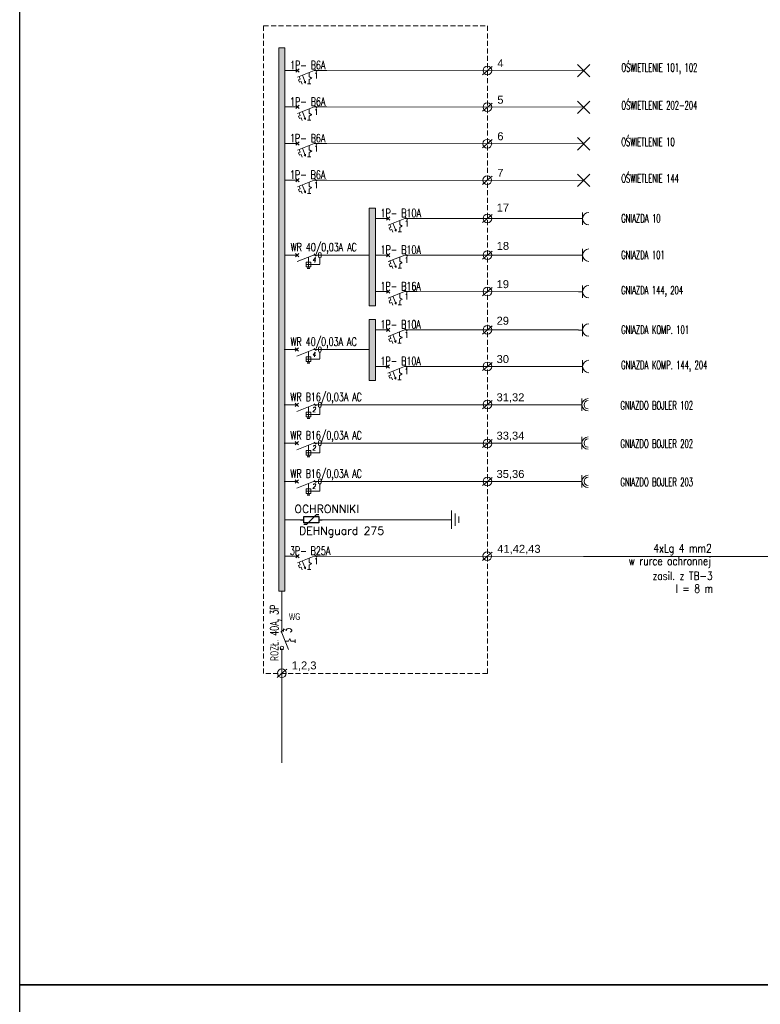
# Model space of a CAD drawing. Header units: centimetres. Extents: x -65222 to -44487, y -149615 to -110728.
# Tile 25 of 98: x -52888 to -49170, y -125294 to -120352. Entities that reach past the tile are written whole.
import ezdxf
from ezdxf.enums import TextEntityAlignment as Align

# ---------------------------------------------------------------- set-up
doc = ezdxf.new("R2010")
doc.units = ezdxf.units.CM
doc.linetypes.add('DASHED2', pattern=[0.375, 0.25, -0.125])
doc.linetypes.add('MOG$0$DASHED2', pattern=[0.375, 0.25, -0.125])
for name, color, linetype in [('_E_opisy', 253, 'Continuous'), ('EL_APA_Liczba biegunów', 7, 'Continuous'), ('EL_APA_Symbol', 7, 'Continuous'), ('EL_APA_Typ', 7, 'Continuous'), ('EL_aparatura_liczba_biegunów', 7, 'Continuous'), ('EL_aparatura_symbol', 7, 'Continuous'), ('EL_aparatura_typ', 7, 'Continuous'), ('EL_OS_Ośw_Adresy', 152, 'Continuous'), ('EL_OS_Ośw_Opisy', 52, 'Continuous'), ('EL_OSP_Gniazda_Adresy', 112, 'Continuous'), ('EL_OSP_Gniazda_Opisy', 83, 'Continuous')]:
    doc.layers.add(name, color=color, linetype=linetype)
for name, color, linetype, lineweight in [('w0', 7, 'Continuous', 20), ('ZRE SCHEMATY', 7, 'Continuous', 9), ('ZRE Tablice', 7, 'Continuous', 13)]:
    doc.layers.add(name, color=color, linetype=linetype, lineweight=lineweight)
doc.styles.add('Arial', font='arial.ttf', dxfattribs={"height": 196.706587})
doc.styles.add('Blockname', font='simplex.shx', dxfattribs={"width": 0.9})
doc.styles.add('ELEKTR', font='romans.shx', dxfattribs={"width": 0.6})
doc.styles.add('MOG$0$STANDARD', font='romans.shx', dxfattribs={"width": 0.7})
doc.styles.add('RomanS', font='romans.shx')
doc.styles.add('SIMPLEX', font='simplex', dxfattribs={"width": 0.85})
doc.styles.get("Standard").update_dxf_attribs({"font": 'ARIALN.TTF'})

# ---------------------------------------------------------------- blocks, each defined once
blk = doc.blocks.new('*U112')
at = {"ltscale": 2}
blk.add_hatch(color=256, dxfattribs=at).paths.add_polyline_path([(-797.6, 15), (-797.6, 0), (511.6, 0), (511.6, 15)])
blk.add_lwpolyline([(-797.6, 15), (-797.6, 0), (511.6, 0), (511.6, 15)], close=True, dxfattribs=at)
blk = doc.blocks.new('*U49')
at = {"color": 0, "ltscale": 2}
for p, q in [((38, 0), (0, 0)), ((38, 0), (38, 5)), ((89.875, 3.125), (96.125, -3.125)), ((88, 0), (38, -20)), ((38, 0), (38, -5)), ((63, -20), (63, -10)), ((63, -20), (70.5, -23.75)), ((70.5, -23.75), (63, -27.5)), ((63, -40), (63, -27.5)), ((161, 0), (88, 0)), ((58, -40), (68, -40))]:
    blk.add_line(p, q, dxfattribs=at)
blk.add_circle((43, 0), 5, dxfattribs=at)
at = {"layer": 'EL_aparatura_liczba_biegunów', "ltscale": 2, "style": 'MOG$0$STANDARD', "width": 0.7}
blk.add_attdef('Ilość Biegunów', text='', height=25, dxfattribs=at).set_placement((88, -17), align=Align.MIDDLE_LEFT)
at = {"layer": 'EL_aparatura_symbol', "ltscale": 2, "style": 'MOG$0$STANDARD', "width": 0.7}
blk.add_attdef('Oznaczenie', text='', height=25, rotation=163.882692, dxfattribs=at).set_placement((3, -17), align=Align.MIDDLE_LEFT)
at = {"layer": 'EL_aparatura_typ', "ltscale": 2, "style": 'MOG$0$STANDARD', "width": 0.7}
blk.add_attdef('Typ', text='', height=25, rotation=202.911018, dxfattribs=at).set_placement((3, 22.5), align=Align.MIDDLE_LEFT)
blk = doc.blocks.new('G$C91B7A2A8')
at = {"color": 0}
for q in [(-244, -207), (248, 202)]:
    blk.add_line((0, 0), q, dxfattribs=at)
blk.add_circle((0, 0), 218, dxfattribs=at)
blk = doc.blocks.new('*U46')
at = {"layer": 'ZRE SCHEMATY', "color": 0, "ltscale": 2}
for p, q in [((0, 126), (0, 88)), ((0, 88), (20, 38)), ((-5, 33), (5, 43)), ((5, 33), (-5, 43)), ((0, 38), (0, 0))]:
    blk.add_line(p, q, dxfattribs=at)
at = {"layer": 'ZRE SCHEMATY', "ltscale": 2}
blk.add_line((-3, 90), (3, 96), dxfattribs=at)
at = {"layer": 'ZRE SCHEMATY', "linetype": 'DASHED2', "ltscale": 4}
for p, q in [((19, 73), (6, 73)), ((19, 73), (23, 81)), ((27, 73), (23, 81)), ((40, 73), (27, 73))]:
    blk.add_line(p, q, dxfattribs=at)
at = {"layer": 'ZRE SCHEMATY', "linetype": 'Continuous', "ltscale": 4}
for p, q in [((38, 62), (14.2, 52.5)), ((38, 62), (32.3, 62.1)), ((38, 62), (34, 58)), ((40, 68), (40, 78)), ((25.9, 46.1), (18, 43)), ((40.8, 52.1), (33, 49))]:
    blk.add_line(p, q, dxfattribs=at)
blk.add_lwpolyline([(33, 49), (33, 49), (35.1, 43.8), (28, 40.9), (25.9, 46.1)], dxfattribs=at)
at = {"layer": 'EL_APA_Liczba biegunów', "ltscale": 2, "style": 'MOG$0$STANDARD', "width": 0.7}
blk.add_attdef('Ilość Biegunów', text='', height=18, rotation=90, dxfattribs=at).set_placement((14.8, 88), align=Align.MIDDLE_LEFT)
at = {"layer": 'EL_APA_Symbol', "ltscale": 2, "style": 'MOG$0$STANDARD', "width": 0.7}
blk.add_attdef('Oznaczenie', text='', height=18, rotation=90, dxfattribs=at).set_placement((12, 3), align=Align.MIDDLE_LEFT)
at = {"layer": 'EL_APA_Typ', "ltscale": 2, "style": 'MOG$0$STANDARD', "width": 0.7}
blk.add_attdef('Typ', text='', height=25, rotation=90, dxfattribs=at).set_placement((-16.2, 15.3), align=Align.MIDDLE_LEFT)
blk = doc.blocks.new('*U55')
at = {"ltscale": 2}
for p, q in [((-15, 15), (15, -15)), ((15, 15), (-15, -15))]:
    blk.add_line(p, q, dxfattribs=at)
at = {"layer": 'EL_OS_Ośw_Adresy', "ltscale": 2, "style": 'ELEKTR', "width": 0.7}
blk.add_attdef('ADRES', text='', height=21, dxfattribs=at).set_placement((12.5, 0), align=Align.MIDDLE_LEFT)
at = {"layer": 'EL_OS_Ośw_Opisy', "ltscale": 2, "style": 'ELEKTR', "width": 0.65}
blk.add_attdef('BIEGUNY', text='', height=17, dxfattribs=at).set_placement((0, 20), align=Align.MIDDLE_CENTER)
blk = doc.blocks.new('*U51')
at = {"linetype": 'DASHED2', "ltscale": 5}
h = blk.add_hatch(color=256, dxfattribs=at)
edge = h.paths.add_edge_path()
edge.add_arc((8, 107), 0.5, 0, 360)
at = {"color": 0, "ltscale": 2}
for p, q in [((0, 126), (0, 88)), ((0, 88), (20, 38)), ((-5, 33), (5, 43)), ((5, 33), (-5, 43)), ((0, 38), (0, 0))]:
    blk.add_line(p, q, dxfattribs=at)
at = {"linetype": 'Continuous', "ltscale": 5}
for p, q in [((4, 111), (-4, 111)), ((4, 103), (-4, 103))]:
    blk.add_line(p, q, dxfattribs=at)
at = {"ltscale": 2}
for p, q in [((-3.1, 89.9), (3.1, 96.1)), ((22, 73), (36, 73)), ((29, 66), (29, 80)), ((36.5, 70.5), (36.5, 70.5))]:
    blk.add_line(p, q, dxfattribs=at)
at = {"linetype": 'DASHED2', "ltscale": 5}
for p, q in [((8, 107), (29, 107)), ((29, 107), (29, 80)), ((28, 73), (6, 73))]:
    blk.add_line(p, q, dxfattribs=at)
at = {"linetype": 'Continuous', "ltscale": 4}
for p, q in [((36, 75), (41, 75)), ((36, 71), (41, 71)), ((41, 77), (41, 69))]:
    blk.add_line(p, q, dxfattribs=at)
at = {"ltscale": 2}
blk.add_lwpolyline([(36, 66), (22, 66), (22, 80), (36, 80)], close=True, dxfattribs=at)
at = {"linetype": 'DASHED2', "ltscale": 4}
blk.add_circle((8, 107), 0.5, dxfattribs=at)
at = {"linetype": 'Continuous', "ltscale": 5}
for centre, start, end in [((-4, 107), 90, 270), ((4, 107), 270, 90)]:
    blk.add_arc(centre, 4, start, end, dxfattribs=at)
at = {"layer": 'EL_APA_Liczba biegunów', "ltscale": 2, "style": 'MOG$0$STANDARD', "width": 0.7}
blk.add_attdef('Ilość Biegunów', text='', height=15, rotation=82.5002, dxfattribs=at).set_placement((13.9, 85.2), align=Align.MIDDLE_LEFT)
at = {"layer": 'EL_APA_Symbol', "ltscale": 2, "style": 'MOG$0$STANDARD', "width": 0.7}
blk.add_attdef('Oznaczenie', text='', height=15, rotation=90, dxfattribs=at).set_placement((12, 3), align=Align.MIDDLE_LEFT)
at = {"layer": 'EL_APA_Typ', "ltscale": 2, "style": 'MOG$0$STANDARD', "width": 0.7}
blk.add_attdef('Typ', text='', height=25, rotation=90, dxfattribs=at).set_placement((-23.6, 18.7), align=Align.MIDDLE_LEFT)
blk = doc.blocks.new('*U109')
at = {"ltscale": 2}
blk.add_hatch(color=256, dxfattribs=at).paths.add_polyline_path([(-797.6, 15), (-797.6, 0), (-562.9, 0), (-562.9, 15)])
blk.add_lwpolyline([(-797.6, 15), (-797.6, 0), (-562.9, 0), (-562.9, 15)], close=True, dxfattribs=at)
blk = doc.blocks.new('*U60')
at = {"ltscale": 2}
for p, q in [((-15, 30), (-15, 0)), ((-15, 15), (-25, 15))]:
    blk.add_line(p, q, dxfattribs=at)
blk.add_arc((0, 15), 15, 90, 270, dxfattribs=at)
at = {"layer": 'EL_OSP_Gniazda_Adresy', "ltscale": 2, "width": 0.7}
blk.add_attdef('ADRES', text='', height=19, dxfattribs=at).set_placement((20, 5), align=Align.MIDDLE_LEFT)
at = {"layer": 'EL_OSP_Gniazda_Opisy', "ltscale": 2, "width": 0.7}
blk.add_attdef('LICZBAGNIAZD', text='', height=16, dxfattribs=at).set_placement((0, 15), align=Align.MIDDLE_CENTER)
blk = doc.blocks.new('*U110')
at = {"ltscale": 2}
blk.add_hatch(color=256, dxfattribs=at).paths.add_polyline_path([(-797.6, 15), (-797.6, 0), (-650.8, 0), (-650.8, 15)])
blk.add_lwpolyline([(-797.6, 15), (-797.6, 0), (-650.8, 0), (-650.8, 15)], close=True, dxfattribs=at)
blk = doc.blocks.new('A_ochronnik')
at = {"layer": '_E_opisy', "color": 7}
for p, q in [((0, -1.5), (0, 0)), ((-2.25, -1.5), (-2.25, -2.76)), ((2.29, -7.24), (-2.25, -2.76)), ((0, -10), (0, -8.5)), ((2.29, -7.24), (2.29, -8.5))]:
    blk.add_line(p, q, dxfattribs=at)
blk.add_lwpolyline([(-1.5, -1.5), (1.5, -1.5), (1.5, -8.5), (-1.5, -8.5)], close=True, dxfattribs=at)
at = {"layer": '_E_opisy', "color": 7, "linetype": 'Continuous', "style": 'Blockname', "width": 0.9, "flags": 12}
for tag, p in [('2', (1, 0.25)), ('1', (1, -10.25))]:
    blk.add_attdef(tag, text='', height=1.2, dxfattribs=at).set_placement(p, align=Align.MIDDLE_LEFT)

msp = doc.modelspace()

# ---------------------------------------------------------------- linework, layer by layer
at = {"color": 3}
for points in [[(-52888, -119091.1), (-44486.8, -119091.1), (-44486.8, -125196), (-52888, -125196)], [(-52888, -125196), (-44486.8, -125196), (-44486.8, -131300.8), (-52888, -131300.8)]]:
    msp.add_lwpolyline(points, close=True, dxfattribs=at)
at = {"layer": 'w0', "ltscale": 20}
for p, q in [((-50720, -122907.7), (-50720, -122815.7)), ((-50701.4, -122893), (-50701.4, -122830.4)), ((-50683, -122876.9), (-50683, -122846.5))]:
    msp.add_line(p, q, dxfattribs=at)
at = {"layer": 'ZRE SCHEMATY'}
msp.add_line((-51292.6, -122861.7), (-51369.7, -122861.7), dxfattribs=at)
for points in [[(-51477.7, -122861.7), (-51556.3, -122861.7)], [(-50720, -122861.7), (-51292.6, -122861.7)]]:
    msp.add_lwpolyline(points, dxfattribs=at)
at = {"layer": 'ZRE Tablice', "color": 7}
for p, q in [((-51346.3, -120606.9), (-50056.7, -120608)), ((-51346.5, -120790.3), (-50056.9, -120791.5)), ((-51346.7, -120973.8), (-50057, -120975)), ((-51346.8, -121157.3), (-50057.2, -121158.5)), ((-50892, -121349.8), (-50082.9, -121350.5)), ((-50892.2, -121533.3), (-50082.9, -121534)), ((-50892.3, -121716.8), (-50082.9, -121717.5)), ((-50892.5, -121908.9), (-50083.4, -121909.6)), ((-50892.7, -122092.4), (-50083.4, -122093.1)), ((-51346.8, -123044.6), (-50057.2, -123045.7)), ((-51572, -123308), (-51572, -123219.3)), ((-51572, -123576.3), (-51572, -124082.4))]:
    msp.add_line(p, q, dxfattribs=at)
at = {"layer": 'ZRE Tablice', "color": 253, "linetype": 'MOG$0$DASHED2', "ltscale": 100}
msp.add_lwpolyline([(-50540.4, -123633.7), (-51663.6, -123633.7), (-51663.6, -120383.5), (-50540.4, -120383.5), (-50540.4, -123633.7)], dxfattribs=at)
at = {"layer": 'ZRE Tablice', "color": 7}
for points in [[(-51349.3, -121533.3), (-51156.8, -121533.3)], [(-51349.3, -121533.3), (-51133.4, -121533.3)], [(-51349.8, -122007.8), (-51157.3, -122007.8)], [(-51349.8, -122007.8), (-51133.9, -122007.8)], [(-51349.9, -122284.9), (-51157.5, -122284.9)], [(-51349.9, -122284.9), (-51157.5, -122284.9)], [(-50086.5, -122284.9), (-51157.5, -122284.9)], [(-51349.9, -122477.3), (-51157.5, -122477.3)], [(-51349.9, -122477.3), (-51157.5, -122477.3)], [(-50086.5, -122477.3), (-51157.5, -122477.3)], [(-51349.9, -122669.6), (-51157.5, -122669.6)], [(-51349.9, -122669.6), (-51157.5, -122669.6)], [(-50086.5, -122669.6), (-51157.5, -122669.6)], [(-50057.2, -123045.7), (-49038, -123045.7)]]:
    msp.add_lwpolyline(points, dxfattribs=at)
at = {"layer": 'ZRE Tablice', "ltscale": 2}
for centre in [(-50034.4, -122284.9), (-50034.4, -122477.3), (-50034.4, -122669.6)]:
    msp.add_arc(centre, 20.7, 90, 270, dxfattribs=at)

# ---------------------------------------------------------------- block references
at = {"layer": 'ZRE SCHEMATY', "xscale": 0.1, "yscale": 0.1, "zscale": 0.1}
for p in [(-50540.4, -120607.4), (-50540.6, -120790.9), (-50540.7, -120974.4), (-50540.9, -121157.9), (-50540.4, -121350.1), (-50540.4, -121533.6), (-50540.4, -121717.1), (-50540.4, -121909.2), (-50540.4, -122092.3), (-50540.4, -122284), (-50540.4, -122479.3), (-50540.4, -122669.6), (-50540.9, -123045.2), (-51572, -123632.7)]:
    msp.add_blockref('G$C91B7A2A8', p, dxfattribs=at)
at = {"layer": 'ZRE SCHEMATY', "xscale": 10.79999999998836, "yscale": 10.79999999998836, "zscale": 10.8, "rotation": 270}
msp.add_blockref('A_ochronnik', (-51369.7, -122861.7), dxfattribs=at)
at = {"layer": 'ZRE Tablice', "color": 7, "xscale": 2.083333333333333, "yscale": 2.083333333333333, "zscale": 2.083333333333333, "rotation": 270}
for name, p in [('*U112', (-51587.6, -122154.8)), ('*U109', (-51133.3, -122960.3)), ('*U110', (-51133.8, -123519.3))]:
    msp.add_blockref(name, p, dxfattribs=at)
at = {"layer": 'ZRE Tablice', "color": 7, "ltscale": 2}
ref = msp.add_blockref('*U46', (-51556.3, -120606.9), dxfattribs=dict(at, xscale=1.666666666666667, yscale=1.666666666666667, zscale=1.666666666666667, rotation=270))
ref.add_attrib('Typ', '1P- B6A', dxfattribs={"layer": 'EL_APA_Typ', "ltscale": 2, "height": 41.67, "style": 'MOG$0$STANDARD', "width": 0.7}).set_placement((-51530.8, -120579.9), align=Align.MIDDLE_LEFT)
ref.add_attrib('Ilość Biegunów', '1', dxfattribs={"layer": 'EL_APA_Liczba biegunów', "ltscale": 2, "height": 30, "style": 'MOG$0$STANDARD', "width": 0.7}).set_placement((-51409.7, -120631.5), align=Align.MIDDLE_LEFT)
at = {"layer": 'ZRE Tablice', "color": 18, "true_color": 0x000000, "xscale": 2.083333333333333, "yscale": 2.083333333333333, "zscale": 2.083333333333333}
for p in [(-50056.7, -120608), (-50056.9, -120791.5), (-50057, -120975), (-50057.2, -121158.5)]:
    msp.add_blockref('*U55', p, dxfattribs=at)
at = {"layer": 'ZRE Tablice', "color": 7, "ltscale": 2}
ref = msp.add_blockref('*U46', (-51556.5, -120790.3), dxfattribs=dict(at, xscale=1.666666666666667, yscale=1.666666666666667, zscale=1.666666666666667, rotation=270))
ref.add_attrib('Typ', '1P- B6A', dxfattribs={"layer": 'EL_APA_Typ', "ltscale": 2, "height": 41.67, "style": 'MOG$0$STANDARD', "width": 0.7}).set_placement((-51531, -120763.3), align=Align.MIDDLE_LEFT)
ref.add_attrib('Ilość Biegunów', '1', dxfattribs={"layer": 'EL_APA_Liczba biegunów', "ltscale": 2, "height": 30, "style": 'MOG$0$STANDARD', "width": 0.7}).set_placement((-51409.8, -120815), align=Align.MIDDLE_LEFT)
ref = msp.add_blockref('*U46', (-51556.7, -120973.8), dxfattribs=dict(at, xscale=1.666666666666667, yscale=1.666666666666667, zscale=1.666666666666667, rotation=270))
ref.add_attrib('Typ', '1P- B6A', dxfattribs={"layer": 'EL_APA_Typ', "ltscale": 2, "height": 41.67, "style": 'MOG$0$STANDARD', "width": 0.7}).set_placement((-51531.1, -120946.8), align=Align.MIDDLE_LEFT)
ref.add_attrib('Ilość Biegunów', '1', dxfattribs={"layer": 'EL_APA_Liczba biegunów', "ltscale": 2, "height": 30, "style": 'MOG$0$STANDARD', "width": 0.7}).set_placement((-51410, -120998.5), align=Align.MIDDLE_LEFT)
ref = msp.add_blockref('*U46', (-51556.8, -121157.3), dxfattribs=dict(at, xscale=1.666666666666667, yscale=1.666666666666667, zscale=1.666666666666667, rotation=270))
ref.add_attrib('Typ', '1P- B6A', dxfattribs={"layer": 'EL_APA_Typ', "ltscale": 2, "height": 41.67, "style": 'MOG$0$STANDARD', "width": 0.7}).set_placement((-51531.3, -121130.3), align=Align.MIDDLE_LEFT)
ref.add_attrib('Ilość Biegunów', '1', dxfattribs={"layer": 'EL_APA_Liczba biegunów', "ltscale": 2, "height": 30, "style": 'MOG$0$STANDARD', "width": 0.7}).set_placement((-51410.2, -121182), align=Align.MIDDLE_LEFT)
ref = msp.add_blockref('*U46', (-51102, -121349.8), dxfattribs=dict(at, xscale=1.666666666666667, yscale=1.666666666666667, zscale=1.666666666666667, rotation=270))
ref.add_attrib('Typ', '1P- B10A', dxfattribs={"layer": 'EL_APA_Typ', "ltscale": 2, "height": 41.67, "style": 'MOG$0$STANDARD', "width": 0.7}).set_placement((-51076.5, -121322.8), align=Align.MIDDLE_LEFT)
ref.add_attrib('Ilość Biegunów', '1', dxfattribs={"layer": 'EL_APA_Liczba biegunów', "ltscale": 2, "height": 30, "style": 'MOG$0$STANDARD', "width": 0.7}).set_placement((-50955.4, -121374.5), align=Align.MIDDLE_LEFT)
at = {"layer": 'ZRE Tablice', "color": 18, "ltscale": 2, "true_color": 0x000000, "xscale": 2.083333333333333, "yscale": 2.083333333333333, "zscale": 2.083333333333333}
for p in [(-50030.9, -121381.8), (-50030.9, -121565.3), (-50030.9, -121748.7), (-50031.4, -121940.9), (-50031.4, -122124.3), (-50034.4, -122316.1), (-50034.4, -122508.5), (-50034.4, -122700.9)]:
    msp.add_blockref('*U60', p, dxfattribs=at)
at = {"layer": 'ZRE Tablice', "color": 7}
ref = msp.add_blockref('*U51', (-51559.3, -121533.3), dxfattribs=dict(at, xscale=1.666666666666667, yscale=1.666666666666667, zscale=1.666666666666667, rotation=270))
ref.add_attrib('Typ', 'WR 40/0,03A AC', dxfattribs={"layer": 'EL_APA_Typ', "ltscale": 2, "height": 41.667, "style": 'MOG$0$STANDARD', "width": 0.7}).set_placement((-51528, -121493.9), align=Align.MIDDLE_LEFT)
ref.add_attrib('Ilość Biegunów', '4', dxfattribs={"layer": 'EL_APA_Liczba biegunów', "ltscale": 2, "height": 25, "rotation": 352.5002, "style": 'MOG$0$STANDARD', "width": 0.7}).set_placement((-51417.2, -121556.4), align=Align.MIDDLE_LEFT)
at = {"layer": 'ZRE Tablice', "color": 7, "ltscale": 2}
ref = msp.add_blockref('*U46', (-51102.2, -121533.3), dxfattribs=dict(at, xscale=1.666666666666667, yscale=1.666666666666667, zscale=1.666666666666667, rotation=270))
ref.add_attrib('Typ', '1P- B10A', dxfattribs={"layer": 'EL_APA_Typ', "ltscale": 2, "height": 41.67, "style": 'MOG$0$STANDARD', "width": 0.7}).set_placement((-51076.6, -121506.3), align=Align.MIDDLE_LEFT)
ref.add_attrib('Ilość Biegunów', '1', dxfattribs={"layer": 'EL_APA_Liczba biegunów', "ltscale": 2, "height": 30, "style": 'MOG$0$STANDARD', "width": 0.7}).set_placement((-50955.5, -121558), align=Align.MIDDLE_LEFT)
ref = msp.add_blockref('*U46', (-51102.3, -121716.8), dxfattribs=dict(at, xscale=1.666666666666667, yscale=1.666666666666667, zscale=1.666666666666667, rotation=270))
ref.add_attrib('Typ', '1P- B16A', dxfattribs={"layer": 'EL_APA_Typ', "ltscale": 2, "height": 41.67, "style": 'MOG$0$STANDARD', "width": 0.7}).set_placement((-51076.8, -121689.8), align=Align.MIDDLE_LEFT)
ref.add_attrib('Ilość Biegunów', '1', dxfattribs={"layer": 'EL_APA_Liczba biegunów', "ltscale": 2, "height": 30, "style": 'MOG$0$STANDARD', "width": 0.7}).set_placement((-50955.7, -121741.4), align=Align.MIDDLE_LEFT)
ref = msp.add_blockref('*U46', (-51102.5, -121908.9), dxfattribs=dict(at, xscale=1.666666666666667, yscale=1.666666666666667, zscale=1.666666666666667, rotation=270))
ref.add_attrib('Typ', '1P- B10A', dxfattribs={"layer": 'EL_APA_Typ', "ltscale": 2, "height": 41.67, "style": 'MOG$0$STANDARD', "width": 0.7}).set_placement((-51077, -121881.9), align=Align.MIDDLE_LEFT)
ref.add_attrib('Ilość Biegunów', '1', dxfattribs={"layer": 'EL_APA_Liczba biegunów', "ltscale": 2, "height": 30, "style": 'MOG$0$STANDARD', "width": 0.7}).set_placement((-50955.9, -121933.6), align=Align.MIDDLE_LEFT)
at = {"layer": 'ZRE Tablice', "color": 7}
ref = msp.add_blockref('*U51', (-51559.8, -122007.8), dxfattribs=dict(at, xscale=1.666666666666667, yscale=1.666666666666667, zscale=1.666666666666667, rotation=270))
ref.add_attrib('Typ', 'WR 40/0,03A AC', dxfattribs={"layer": 'EL_APA_Typ', "ltscale": 2, "height": 41.667, "style": 'MOG$0$STANDARD', "width": 0.7}).set_placement((-51528.5, -121968.4), align=Align.MIDDLE_LEFT)
ref.add_attrib('Ilość Biegunów', '4', dxfattribs={"layer": 'EL_APA_Liczba biegunów', "ltscale": 2, "height": 25, "rotation": 352.5002, "style": 'MOG$0$STANDARD', "width": 0.7}).set_placement((-51417.7, -122030.9), align=Align.MIDDLE_LEFT)
at = {"layer": 'ZRE Tablice', "color": 7, "ltscale": 2}
ref = msp.add_blockref('*U46', (-51102.7, -122092.4), dxfattribs=dict(at, xscale=1.666666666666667, yscale=1.666666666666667, zscale=1.666666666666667, rotation=270))
ref.add_attrib('Typ', '1P- B10A', dxfattribs={"layer": 'EL_APA_Typ', "ltscale": 2, "height": 41.67, "style": 'MOG$0$STANDARD', "width": 0.7}).set_placement((-51077.1, -122065.4), align=Align.MIDDLE_LEFT)
ref.add_attrib('Ilość Biegunów', '1', dxfattribs={"layer": 'EL_APA_Liczba biegunów', "ltscale": 2, "height": 30, "style": 'MOG$0$STANDARD', "width": 0.7}).set_placement((-50956, -122117), align=Align.MIDDLE_LEFT)
at = {"layer": 'ZRE Tablice', "color": 7}
ref = msp.add_blockref('*U51', (-51559.9, -122284.9), dxfattribs=dict(at, xscale=1.666666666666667, yscale=1.666666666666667, zscale=1.666666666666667, rotation=270))
ref.add_attrib('Typ', 'WR B16/0,03A AC', dxfattribs={"layer": 'EL_APA_Typ', "ltscale": 2, "height": 41.667, "style": 'MOG$0$STANDARD', "width": 0.7}).set_placement((-51528.7, -122245.5), align=Align.MIDDLE_LEFT)
ref.add_attrib('Ilość Biegunów', '2', dxfattribs={"layer": 'EL_APA_Liczba biegunów', "ltscale": 2, "height": 25, "rotation": 352.5002, "style": 'MOG$0$STANDARD', "width": 0.7}).set_placement((-51417.9, -122308), align=Align.MIDDLE_LEFT)
ref = msp.add_blockref('*U51', (-51559.9, -122477.3), dxfattribs=dict(at, xscale=1.666666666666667, yscale=1.666666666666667, zscale=1.666666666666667, rotation=270))
ref.add_attrib('Typ', 'WR B16/0,03A AC', dxfattribs={"layer": 'EL_APA_Typ', "ltscale": 2, "height": 41.667, "style": 'MOG$0$STANDARD', "width": 0.7}).set_placement((-51528.7, -122437.9), align=Align.MIDDLE_LEFT)
ref.add_attrib('Ilość Biegunów', '2', dxfattribs={"layer": 'EL_APA_Liczba biegunów', "ltscale": 2, "height": 25, "rotation": 352.5002, "style": 'MOG$0$STANDARD', "width": 0.7}).set_placement((-51417.9, -122500.4), align=Align.MIDDLE_LEFT)
ref = msp.add_blockref('*U51', (-51559.9, -122669.6), dxfattribs=dict(at, xscale=1.666666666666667, yscale=1.666666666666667, zscale=1.666666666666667, rotation=270))
ref.add_attrib('Typ', 'WR B16/0,03A AC', dxfattribs={"layer": 'EL_APA_Typ', "ltscale": 2, "height": 41.667, "style": 'MOG$0$STANDARD', "width": 0.7}).set_placement((-51528.7, -122630.3), align=Align.MIDDLE_LEFT)
ref.add_attrib('Ilość Biegunów', '2', dxfattribs={"layer": 'EL_APA_Liczba biegunów', "ltscale": 2, "height": 25, "rotation": 352.5002, "style": 'MOG$0$STANDARD', "width": 0.7}).set_placement((-51417.9, -122692.7), align=Align.MIDDLE_LEFT)
at = {"layer": 'ZRE Tablice', "color": 7, "ltscale": 2}
ref = msp.add_blockref('*U46', (-51556.8, -123044.6), dxfattribs=dict(at, xscale=1.666666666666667, yscale=1.666666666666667, zscale=1.666666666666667, rotation=270))
ref.add_attrib('Typ', '3P- B25A', dxfattribs={"layer": 'EL_APA_Typ', "ltscale": 2, "height": 41.67, "style": 'MOG$0$STANDARD', "width": 0.7}).set_placement((-51531.3, -123017.6), align=Align.MIDDLE_LEFT)
ref.add_attrib('Ilość Biegunów', '1', dxfattribs={"layer": 'EL_APA_Liczba biegunów', "ltscale": 2, "height": 30, "style": 'MOG$0$STANDARD', "width": 0.7}).set_placement((-51410.2, -123069.2), align=Align.MIDDLE_LEFT)
ref = msp.add_blockref('*U49', (-51572, -123576.3), dxfattribs=dict(at, xscale=1.666666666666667, yscale=1.666666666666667, zscale=1.666666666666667, rotation=90.00000000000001))
ref.add_attrib('Typ', 'ROZŁ. 40A, 3P', dxfattribs={"layer": 'EL_aparatura_typ', "ltscale": 2, "height": 41.667, "rotation": 90, "style": 'MOG$0$STANDARD', "width": 0.7}).set_placement((-51609.5, -123571.3), align=Align.MIDDLE_LEFT)
ref.add_attrib('Ilość Biegunów', '3', dxfattribs={"layer": 'EL_aparatura_liczba_biegunów', "ltscale": 2, "height": 41.7, "rotation": 90, "style": 'MOG$0$STANDARD', "width": 0.7}).set_placement((-51543.6, -123429.7), align=Align.MIDDLE_LEFT)

# ---------------------------------------------------------------- texts
at = {"layer": 'EL_OSP_Gniazda_Opisy', "ltscale": 2, "width": 0.7}
msp.add_attdef('WG', text='KE', height=33.33, dxfattribs=at).set_placement((-51507.5, -123348.3), align=Align.MIDDLE_CENTER)
at = {"layer": 'ZRE SCHEMATY', "style": 'Arial'}
for s, p in [('4', (-50490.3, -120590.3)), ('5', (-50490.5, -120773.8)), ('6', (-50490.6, -120957.3)), ('7', (-50490.8, -121140.7)), ('17', (-50493.6, -121315.2)), ('18', (-50493.6, -121507.6)), ('19', (-50493.9, -121699.5)), ('29', (-50494.1, -121883.1)), ('30', (-50494.1, -122075.5)), ('31,32', (-50494.4, -122267.4)), ('33,34', (-50494.4, -122459.8)), ('35,36', (-50494.4, -122652.2)), ('41,42,43', (-50490.8, -123028)), ('1,2,3', (-51522.4, -123613.2))]:
    msp.add_text(s, height=40, dxfattribs=at).set_placement(p)
at = {"layer": 'ZRE Tablice', "color": 7, "style": 'SIMPLEX'}
for s, p in [('OCHRONNIKI', (-51184.6, -122807.9)), ('DEHNguard 275', (-51058.7, -122917.1))]:
    msp.add_text(s, height=40, dxfattribs=at).set_placement(p, align=Align.MIDDLE_RIGHT)
at = {"layer": 'ZRE Tablice', "color": 7, "ltscale": 2, "style": 'RomanS', "width": 0.8}
for s, height, p in [('4xLg 4 mm2', 41.67, (-49560.6, -123025.6)), ('w rurce ochronnej', 41.667, (-49624.7, -123089.7)), ('zasil. z TB-3', 41.667, (-49560.6, -123164.4)), ('l = 8 m', 41.67, (-49501.6, -123228.5))]:
    msp.add_text(s, height=height, dxfattribs=at).set_placement(p, align=Align.CENTER)
at = {"layer": 'ZRE Tablice', "attachment_point": 4, "style": 'ELEKTR'}
for s, width, insert, char_height in [('OŚWIETLENIE 101, 102', 906.582, (-49867.8, -120598.6), 41.667), ('OŚWIETLENIE 202-204', 906.582, (-49867.9, -120782.1), 41.667), ('OŚWIETLENIE 10', 906.582, (-49868.1, -120965.5), 41.667), ('OŚWIETLENIE 144', 906.582, (-49868.2, -121149), 41.667), ('GNIAZDA 10', 906.582, (-49868.4, -121349.2), 41.67), ('GNIAZDA 101', 906.582, (-49868.6, -121532.7), 41.667), ('GNIAZDA 144, 204', 906.582, (-49868.7, -121716.1), 41.667), ('GNIAZDA KOMP. 101', 906.582, (-49868.9, -121908.2), 41.667), ('GNIAZDA KOMP. 144, 204', 906.582, (-49869.1, -122091.7), 41.667), ('GNIAZDO BOJLER 102', 910.122, (-49872.4, -122288.1), 41.667), ('GNIAZDO BOJLER 202', 910.122, (-49872.4, -122480.5), 41.667), ('GNIAZDO BOJLER 203', 910.122, (-49872.4, -122672.9), 41.667)]:
    msp.add_mtext_dynamic_manual_height_columns(s, width=width, gutter_width=125, heights=[0], dxfattribs=dict(at, insert=insert, char_height=char_height))

doc.saveas('drawing.dxf')
